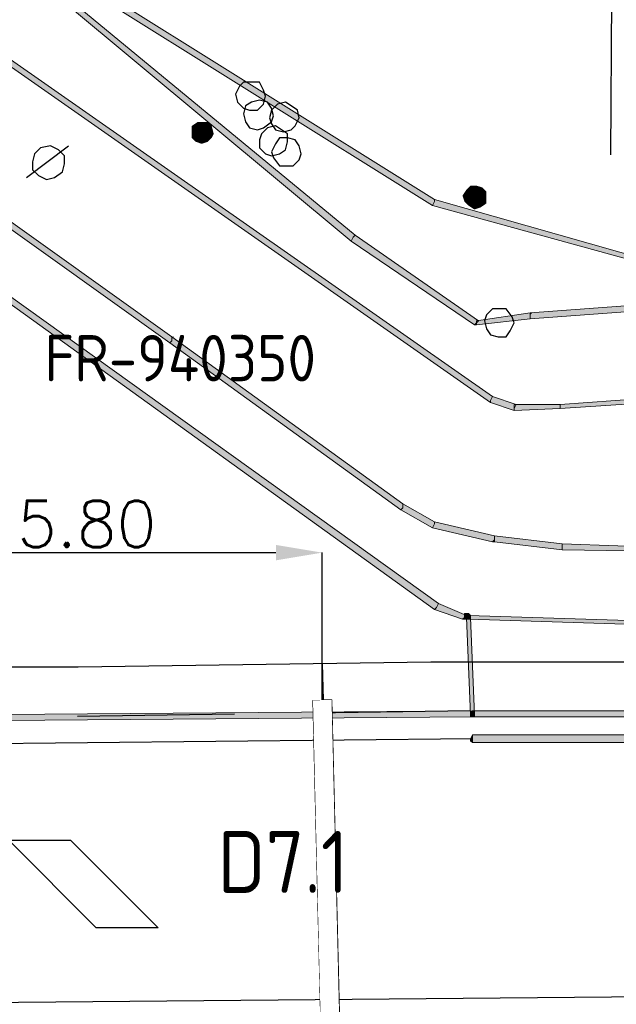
# Model space of a CAD drawing. Header units: millimetres. Extents: x -27 to 2301, y -256 to 766.
# Tile 60 of 97: x 267 to 276, y 85 to 100. Entities that reach past the tile are written whole.
import ezdxf

# ---------------------------------------------------------------- set-up
doc = ezdxf.new("R2010")
doc.units = ezdxf.units.MM
doc.set_wipeout_variables(frame=1)
doc.linetypes.add('DASHED', pattern=[19.05, 12.7, -6.35])
for name, color, linetype in [('SIV-ONDERGROND-ALG', 251, 'Continuous'), ('SIV-VRI-DETECTIE', 4, 'Continuous'), ('SIV-VRI-KABEL', 3, 'Continuous'), ('SIV-VRI-MAATVOERING', 7, 'Continuous'), ('SIV-VRI-MANTELBUIS', 1, 'Continuous'), ('SIV-WEGMARKERING', 7, 'Continuous'), ('WEG-XX-TEKST25', 2, 'Continuous')]:
    doc.layers.add(name, color=color, linetype=linetype)
doc.styles.add('ISO', font='ISO.shx')
doc.styles.get("Standard").update_dxf_attribs({"font": 'txt.shx'})
doc.dimstyles.get("Standard").update_dxf_attribs({"dimtxt": 0.18, "dimasz": 0.18, "dimexe": 0.18, "dimexo": 0.0625, "dimgap": 0.09, "dimtad": 0, "dimtih": 1, "dimtoh": 1, "dimzin": 0, "dimdsep": 46, "dimtxsty": 'Standard', "dimcen": 0.09, "dimadec": 0, "dimazin": 0, "dimtfac": 1, "dimtofl": 0, "dimtmove": 0, "dimatfit": 3, "dimfxl": 1, "dimtolj": 1, "dimtzin": 0, "dimarcsym": 0})

# ---------------------------------------------------------------- blocks, each defined once
blk = doc.blocks.new('2x1r')
at = {"layer": 'SIV-VRI-DETECTIE'}
for p, q in [((0, 0), (-1.414, 1.414)), ((-1.414, 1.414), (-0.414, 1.414)), ((-0.414, 1.414), (1, 0)), ((1, 0), (0, 0))]:
    blk.add_line(p, q, dxfattribs=at)
blk = doc.blocks.new('*D49')
at = {"layer": 'Defpoints', "color": 0}
for p in [(271.478, 91.835), (265.678, 88.742), (271.478, 88.742)]:
    blk.add_point(p, dxfattribs=at)
at = {"layer": 'SIV-VRI-MAATVOERING', "color": 0, "lineweight": -2}
for p, q in [((265.678, 88.805), (265.678, 91.835)), ((266.428, 91.835), (270.728, 91.835)), ((271.478, 88.805), (271.478, 91.835))]:
    blk.add_line(p, q, dxfattribs=at)
at = {"layer": 'SIV-VRI-MAATVOERING', "color": 0}
for points in [[(266.428, 91.96), (266.428, 91.71), (265.678, 91.835)], [(270.728, 91.96), (270.728, 91.71), (271.478, 91.835)]]:
    blk.add_solid(points, dxfattribs=at)
at = {"layer": 'SIV-VRI-MAATVOERING', "color": 0, "insert": (267.671, 92.3), "char_height": 0.75, "attachment_point": 5}
blk.add_mtext('\\A1;5.80', dxfattribs=at)

msp = doc.modelspace()

# ---------------------------------------------------------------- hatches: boundary and pattern name
at = {"layer": 'SIV-ONDERGROND-ALG'}
h = msp.add_hatch(color=256, dxfattribs=at)
h.dxf.hatch_style = 2
h.paths.add_polyline_path([(263.805, 101.597), (263.773, 101.564), (274.195, 94.263), (274.195, 94.295), (274.227, 94.359), (263.837, 101.629)])
h = msp.add_hatch(color=256, dxfattribs=at)
h.dxf.hatch_style = 2
h.paths.add_polyline_path([(273.294, 97.512), (273.294, 97.544), (267.633, 101.082), (267.633, 101.05), (267.601, 100.986), (273.262, 97.447)])
h = msp.add_hatch(color=256, dxfattribs=at)
h.dxf.hatch_style = 2
h.paths.add_polyline_path([(267.343, 100.76), (267.311, 100.728), (271.943, 96.868), (271.975, 96.933), (272.007, 96.965), (267.376, 100.793)])
h = msp.add_hatch(color=256, dxfattribs=at)
h.dxf.hatch_style = 2
h.paths.add_polyline_path([(269.466, 98.798), (269.37, 98.734), (269.563, 98.637)])
h = msp.add_hatch(color=256, dxfattribs=at)
h.dxf.hatch_style = 2
h.paths.add_polyline_path([(269.37, 98.734), (269.37, 98.637), (269.563, 98.637)])
h = msp.add_hatch(color=256, dxfattribs=at)
h.dxf.hatch_style = 2
h.paths.add_polyline_path([(269.563, 98.798), (269.466, 98.798), (269.563, 98.637)])
h = msp.add_hatch(color=256, dxfattribs=at)
h.dxf.hatch_style = 2
h.paths.add_polyline_path([(269.691, 98.734), (269.627, 98.798), (269.563, 98.637)])
h = msp.add_hatch(color=256, dxfattribs=at)
h.dxf.hatch_style = 2
h.paths.add_polyline_path([(269.627, 98.798), (269.563, 98.798), (269.563, 98.637)])
h = msp.add_hatch(color=256, dxfattribs=at)
h.dxf.hatch_style = 2
h.paths.add_polyline_path([(269.724, 98.605), (269.691, 98.734), (269.563, 98.637)])
h = msp.add_hatch(color=256, dxfattribs=at)
h.dxf.hatch_style = 2
h.paths.add_polyline_path([(269.37, 98.637), (269.37, 98.541), (269.563, 98.637)])
h = msp.add_hatch(color=256, dxfattribs=at)
h.dxf.hatch_style = 2
h.paths.add_polyline_path([(269.37, 98.541), (269.434, 98.477), (269.563, 98.637)])
h = msp.add_hatch(color=256, dxfattribs=at)
h.dxf.hatch_style = 2
h.paths.add_polyline_path([(269.434, 98.477), (269.531, 98.444), (269.563, 98.637)])
h = msp.add_hatch(color=256, dxfattribs=at)
h.dxf.hatch_style = 2
h.paths.add_polyline_path([(269.531, 98.444), (269.627, 98.477), (269.563, 98.637)])
h = msp.add_hatch(color=256, dxfattribs=at)
h.dxf.hatch_style = 2
h.paths.add_polyline_path([(269.627, 98.477), (269.691, 98.541), (269.563, 98.637)])
h = msp.add_hatch(color=256, dxfattribs=at)
h.dxf.hatch_style = 2
h.paths.add_polyline_path([(269.691, 98.541), (269.724, 98.605), (269.563, 98.637)])
h = msp.add_hatch(color=256, dxfattribs=at)
h.dxf.hatch_style = 2
h.paths.add_polyline_path([(264.995, 98.155), (264.963, 98.123), (269.016, 95.228), (269.048, 95.26), (269.048, 95.324), (264.995, 98.219)])
h = msp.add_hatch(color=256, dxfattribs=at)
h.dxf.hatch_style = 2
h.paths.add_polyline_path([(273.873, 97.769), (273.809, 97.705), (273.937, 97.576)])
h = msp.add_hatch(color=256, dxfattribs=at)
h.dxf.hatch_style = 2
h.paths.add_polyline_path([(273.969, 97.769), (273.873, 97.769), (273.937, 97.576)])
h = msp.add_hatch(color=256, dxfattribs=at)
h.dxf.hatch_style = 2
h.paths.add_polyline_path([(274.066, 97.737), (273.969, 97.769), (273.937, 97.576)])
h = msp.add_hatch(color=256, dxfattribs=at)
h.dxf.hatch_style = 2
h.paths.add_polyline_path([(274.13, 97.672), (274.066, 97.737), (273.937, 97.576)])
h = msp.add_hatch(color=256, dxfattribs=at)
h.dxf.hatch_style = 2
h.paths.add_polyline_path([(273.809, 97.705), (273.744, 97.608), (273.937, 97.576)])
h = msp.add_hatch(color=256, dxfattribs=at)
h.dxf.hatch_style = 2
h.paths.add_polyline_path([(273.744, 97.608), (273.776, 97.512), (273.937, 97.576)])
h = msp.add_hatch(color=256, dxfattribs=at)
h.dxf.hatch_style = 2
h.paths.add_polyline_path([(274.13, 97.576), (274.13, 97.672), (273.937, 97.576)])
h = msp.add_hatch(color=256, dxfattribs=at)
h.dxf.hatch_style = 2
h.paths.add_polyline_path([(276.768, 96.515), (276.8, 96.547), (273.294, 97.544), (273.294, 97.512), (273.262, 97.447), (276.768, 96.482)])
h = msp.add_hatch(color=256, dxfattribs=at)
h.dxf.hatch_style = 2
h.paths.add_polyline_path([(273.776, 97.512), (273.841, 97.447), (273.937, 97.576)])
h = msp.add_hatch(color=256, dxfattribs=at)
h.dxf.hatch_style = 2
h.paths.add_polyline_path([(273.841, 97.447), (273.937, 97.383), (273.937, 97.576)])
h = msp.add_hatch(color=256, dxfattribs=at)
h.dxf.hatch_style = 2
h.paths.add_polyline_path([(273.937, 97.383), (274.034, 97.415), (273.937, 97.576)])
h = msp.add_hatch(color=256, dxfattribs=at)
h.dxf.hatch_style = 2
h.paths.add_polyline_path([(274.034, 97.415), (274.13, 97.48), (273.937, 97.576)])
h = msp.add_hatch(color=256, dxfattribs=at)
h.dxf.hatch_style = 2
h.paths.add_polyline_path([(274.13, 97.48), (274.13, 97.576), (273.937, 97.576)])
h = msp.add_hatch(color=256, dxfattribs=at)
h.dxf.hatch_style = 2
h.paths.add_polyline_path([(271.975, 96.933), (271.943, 96.868), (273.937, 95.517), (273.969, 95.55), (274.002, 95.582), (272.007, 96.965)])
h = msp.add_hatch(color=256, dxfattribs=at)
h.dxf.hatch_style = 2
h.paths.add_polyline_path([(274.838, 95.646), (274.838, 95.614), (284.873, 96.354), (284.873, 96.45), (274.838, 95.71)])
h = msp.add_hatch(color=256, dxfattribs=at)
h.dxf.hatch_style = 2
h.paths.add_polyline_path([(273.326, 90.95), (273.358, 91.014), (266.443, 95.968), (266.411, 95.903), (266.411, 95.871), (273.294, 90.918)])
h = msp.add_hatch(color=256, dxfattribs=at)
h.dxf.hatch_style = 2
h.paths.add_polyline_path([(273.969, 95.55), (273.969, 95.517), (274.838, 95.614), (274.838, 95.71), (273.969, 95.582)])
h = msp.add_hatch(color=256, dxfattribs=at)
h.dxf.hatch_style = 2
h.paths.add_polyline_path([(274.838, 95.71), (274.87, 95.71), (274.838, 95.678)])
h = msp.add_hatch(color=256, dxfattribs=at)
h.dxf.hatch_style = 2
h.paths.add_polyline_path([(273.937, 95.517), (273.969, 95.517), (273.969, 95.55)])
h = msp.add_hatch(color=256, dxfattribs=at)
h.dxf.hatch_style = 2
h.paths.add_polyline_path([(269.048, 95.26), (269.016, 95.228), (272.747, 92.526), (272.779, 92.558), (272.779, 92.623), (269.048, 95.324)])
h = msp.add_hatch(color=256, dxfattribs=at)
h.dxf.hatch_style = 2
h.paths.add_polyline_path([(269.048, 95.324), (269.08, 95.324), (269.048, 95.292)])
h = msp.add_hatch(color=256, dxfattribs=at)
h.dxf.hatch_style = 2
h.paths.add_polyline_path([(275.32, 94.199), (275.32, 94.167), (280.242, 94.488), (280.242, 94.585), (275.32, 94.231)])
h = msp.add_hatch(color=256, dxfattribs=at)
h.dxf.hatch_style = 2
h.paths.add_polyline_path([(274.195, 94.295), (274.195, 94.263), (274.581, 94.134), (274.581, 94.167), (274.613, 94.231), (274.227, 94.359)])
h = msp.add_hatch(color=256, dxfattribs=at)
h.dxf.hatch_style = 2
h.paths.add_polyline_path([(274.581, 94.167), (274.581, 94.134), (275.32, 94.167), (275.32, 94.231), (274.581, 94.231)])
h = msp.add_hatch(color=256, dxfattribs=at)
h.dxf.hatch_style = 2
h.paths.add_polyline_path([(272.779, 92.558), (272.747, 92.526), (273.262, 92.237), (273.294, 92.301), (273.294, 92.333), (272.779, 92.623)])
h = msp.add_hatch(color=256, dxfattribs=at)
h.dxf.hatch_style = 2
h.paths.add_polyline_path([(273.294, 92.301), (273.262, 92.237), (274.227, 92.011), (274.259, 92.044), (274.259, 92.108), (273.294, 92.333)])
h = msp.add_hatch(color=256, dxfattribs=at)
h.dxf.hatch_style = 2
h.paths.add_polyline_path([(274.227, 92.011), (274.259, 92.011), (274.259, 92.044)])
h = msp.add_hatch(color=256, dxfattribs=at)
h.dxf.hatch_style = 2
h.paths.add_polyline_path([(274.259, 92.044), (274.259, 92.011), (275.353, 91.883), (275.353, 91.979), (274.259, 92.108)])
h = msp.add_hatch(color=256, dxfattribs=at)
h.dxf.hatch_style = 2
h.paths.add_polyline_path([(275.353, 91.915), (275.353, 91.883), (277.154, 91.851), (277.154, 91.915), (275.353, 91.979)])
h = msp.add_hatch(color=256, dxfattribs=at)
h.dxf.hatch_style = 2
h.paths.add_polyline_path([(273.776, 90.789), (273.809, 90.821), (273.358, 91.014), (273.326, 90.95), (273.294, 90.918), (273.744, 90.757)])
h = msp.add_hatch(color=256, dxfattribs=at)
h.dxf.hatch_style = 2
h.paths.add_polyline_path([(273.776, 90.757), (273.744, 90.757), (273.776, 90.789)])
h = msp.add_hatch(color=256, dxfattribs=at)
h.dxf.hatch_style = 2
h.paths.add_polyline_path([(273.841, 90.789), (273.841, 90.853), (273.776, 90.853), (273.776, 90.757), (273.841, 90.757)])
h = msp.add_hatch(color=256, dxfattribs=at)
h.dxf.hatch_style = 2
h.paths.add_polyline_path([(273.809, 90.789), (273.809, 90.821), (273.873, 90.821), (273.873, 90.789), (273.841, 90.789)])
h = msp.add_hatch(color=256, dxfattribs=at)
h.dxf.hatch_style = 2
h.paths.add_polyline_path([(273.841, 90.757), (273.809, 90.757), (273.809, 90.821), (273.841, 90.821), (273.841, 90.789)])
h = msp.add_hatch(color=256, dxfattribs=at)
h.dxf.hatch_style = 2
h.paths.add_polyline_path([(273.841, 90.789), (273.809, 90.789), (273.873, 89.213), (273.937, 89.213), (273.873, 90.789)])
h = msp.add_hatch(color=256, dxfattribs=at)
h.dxf.hatch_style = 2
h.paths.add_polyline_path([(273.841, 90.853), (273.873, 90.821), (273.873, 90.757), (273.841, 90.757), (273.841, 90.789)])
h = msp.add_hatch(color=256, dxfattribs=at)
h.dxf.hatch_style = 2
h.paths.add_polyline_path([(273.841, 90.789), (273.841, 90.757), (281.946, 90.5), (281.946, 90.564), (273.841, 90.821)])
h = msp.add_hatch(color=256, dxfattribs=at)
h.dxf.hatch_style = 2
h.paths.add_polyline_path([(273.905, 89.213), (273.905, 89.277), (261.457, 89.181), (261.457, 89.084), (273.905, 89.181)])
h = msp.add_hatch(color=256, dxfattribs=at)
h.dxf.hatch_style = 2
h.paths.add_polyline_path([(273.905, 89.181), (273.873, 89.213), (273.873, 89.245), (273.905, 89.277), (273.905, 89.213)])
h = msp.add_hatch(color=256, dxfattribs=at)
h.dxf.hatch_style = 2
h.paths.add_polyline_path([(273.937, 89.213), (273.937, 89.181), (273.873, 89.181), (273.873, 89.213), (273.905, 89.213)])
h = msp.add_hatch(color=256, dxfattribs=at)
h.dxf.hatch_style = 2
h.paths.add_polyline_path([(273.905, 89.277), (273.937, 89.245), (273.937, 89.213), (273.905, 89.181), (273.905, 89.213)])
h = msp.add_hatch(color=256, dxfattribs=at)
h.dxf.hatch_style = 2
h.paths.add_polyline_path([(278.054, 89.213), (278.054, 89.277), (273.905, 89.277), (273.905, 89.181), (278.054, 89.181)])
h = msp.add_hatch(color=256, dxfattribs=at)
h.dxf.hatch_style = 2
h.paths.add_polyline_path([(273.905, 88.763), (273.873, 88.795), (273.873, 88.827), (273.905, 88.891), (273.905, 88.827)])
h = msp.add_hatch(color=256, dxfattribs=at)
h.dxf.hatch_style = 2
h.paths.add_polyline_path([(278.054, 88.827), (278.054, 88.891), (273.905, 88.891), (273.905, 88.763), (278.054, 88.763)])

# ---------------------------------------------------------------- linework, layer by layer
at = {"layer": 'SIV-ONDERGROND-ALG', "lineweight": 5}
for points in [[(263.805, 101.597), (263.773, 101.564), (274.195, 94.263), (274.195, 94.295), (274.227, 94.359), (263.837, 101.629), (263.805, 101.597)], [(273.294, 97.512), (273.294, 97.544), (267.633, 101.082), (267.633, 101.05), (267.601, 100.986), (273.262, 97.447), (273.294, 97.512)], [(267.343, 100.76), (267.311, 100.728), (271.943, 96.868), (271.975, 96.933), (272.007, 96.965), (267.376, 100.793), (267.343, 100.76)], [(264.995, 98.155), (264.963, 98.123), (269.016, 95.228), (269.048, 95.26), (269.048, 95.324), (264.995, 98.219), (264.995, 98.155)], [(276.768, 96.515), (276.8, 96.547), (273.294, 97.544), (273.294, 97.512), (273.262, 97.447), (276.768, 96.482), (276.768, 96.515)], [(271.975, 96.933), (271.943, 96.868), (273.937, 95.517), (273.969, 95.55), (274.002, 95.582), (272.007, 96.965), (271.975, 96.933)], [(271.943, 96.868), (271.943, 96.868)], [(274.838, 95.646), (274.838, 95.614), (284.873, 96.354), (284.873, 96.45), (274.838, 95.71), (274.838, 95.646)], [(273.326, 90.95), (273.358, 91.014), (266.443, 95.968), (266.411, 95.903), (266.411, 95.871), (273.294, 90.918), (273.326, 90.95)], [(273.969, 95.55), (273.969, 95.517), (274.838, 95.614), (274.838, 95.71), (273.969, 95.582), (273.969, 95.55)], [(273.937, 95.517), (273.969, 95.517)], [(269.048, 95.26), (269.016, 95.228), (272.747, 92.526), (272.779, 92.558), (272.779, 92.623), (269.048, 95.324), (269.048, 95.26)], [(275.32, 94.199), (275.32, 94.167), (280.242, 94.488), (280.242, 94.585), (275.32, 94.231), (275.32, 94.199)], [(274.195, 94.295), (274.195, 94.263), (274.581, 94.134), (274.581, 94.167), (274.613, 94.231), (274.227, 94.359), (274.195, 94.295)], [(274.581, 94.167), (274.581, 94.134), (275.32, 94.167), (275.32, 94.231), (274.581, 94.231), (274.581, 94.167)], [(274.581, 94.134), (274.581, 94.134)], [(272.779, 92.558), (272.747, 92.526), (273.262, 92.237), (273.294, 92.301), (273.294, 92.333), (272.779, 92.623), (272.779, 92.558)], [(273.294, 92.301), (273.262, 92.237), (274.227, 92.011), (274.259, 92.044), (274.259, 92.108), (273.294, 92.333), (273.294, 92.301)], [(274.227, 92.011), (274.259, 92.011)], [(274.259, 92.044), (274.259, 92.011), (275.353, 91.883), (275.353, 91.979), (274.259, 92.108), (274.259, 92.044)], [(275.353, 91.915), (275.353, 91.883), (277.154, 91.851), (277.154, 91.915), (275.353, 91.979), (275.353, 91.915)], [(273.776, 90.789), (273.809, 90.821), (273.358, 91.014), (273.326, 90.95), (273.294, 90.918), (273.744, 90.757), (273.776, 90.789)], [(273.776, 90.757), (273.744, 90.757)], [(273.841, 90.789), (273.841, 90.853), (273.776, 90.853), (273.776, 90.757), (273.841, 90.757), (273.841, 90.789)], [(273.809, 90.789), (273.809, 90.821), (273.873, 90.821), (273.873, 90.789)], [(273.841, 90.757), (273.809, 90.757), (273.809, 90.821), (273.841, 90.821)], [(273.841, 90.789), (273.809, 90.789), (273.873, 89.213), (273.937, 89.213), (273.873, 90.789), (273.841, 90.789)], [(273.841, 90.853), (273.873, 90.821), (273.873, 90.757), (273.841, 90.757)], [(273.841, 90.789), (273.841, 90.757), (281.946, 90.5), (281.946, 90.564), (273.841, 90.821), (273.841, 90.789)], [(273.905, 89.213), (273.905, 89.277), (261.457, 89.181), (261.457, 89.084), (273.905, 89.181), (273.905, 89.213)], [(273.905, 89.181), (273.873, 89.213), (273.873, 89.245), (273.905, 89.277)], [(273.937, 89.213), (273.937, 89.181), (273.873, 89.181), (273.873, 89.213)], [(273.905, 89.277), (273.937, 89.245), (273.937, 89.213), (273.905, 89.181)], [(278.054, 89.213), (278.054, 89.277), (273.905, 89.277), (273.905, 89.181), (278.054, 89.181), (278.054, 89.213)], [(273.905, 88.763), (273.873, 88.795), (273.873, 88.827), (273.905, 88.891)], [(278.054, 88.827), (278.054, 88.891), (273.905, 88.891), (273.905, 88.763), (278.054, 88.763), (278.054, 88.827)]]:
    msp.add_lwpolyline(points, dxfattribs=at)
at = {"layer": 'SIV-ONDERGROND-ALG', "lineweight": 25}
for points in [[(270.56, 99.216), (270.528, 99.313), (270.463, 99.442), (270.335, 99.442), (270.206, 99.442), (270.142, 99.377), (270.077, 99.249), (270.11, 99.12), (270.206, 99.023), (270.303, 98.991), (270.431, 98.991), (270.528, 99.088), (270.56, 99.216)], [(270.689, 98.895), (270.656, 99.023), (270.592, 99.12), (270.463, 99.152), (270.335, 99.12), (270.238, 99.056), (270.206, 98.927), (270.238, 98.798), (270.303, 98.702), (270.431, 98.67), (270.528, 98.702), (270.656, 98.798), (270.689, 98.895)], [(271.107, 98.863), (271.075, 98.991), (270.978, 99.056), (270.882, 99.12), (270.753, 99.088), (270.656, 98.991), (270.624, 98.863), (270.656, 98.766), (270.721, 98.67), (270.849, 98.637), (270.978, 98.67), (271.042, 98.734), (271.107, 98.863)], [(270.914, 98.477), (270.914, 98.605), (270.817, 98.67), (270.721, 98.734), (270.592, 98.702), (270.496, 98.605), (270.463, 98.509), (270.463, 98.38), (270.56, 98.284), (270.656, 98.251), (270.785, 98.284), (270.882, 98.348), (270.914, 98.477)], [(271.139, 98.284), (271.107, 98.412), (271.042, 98.509), (270.914, 98.541), (270.785, 98.541), (270.721, 98.444), (270.656, 98.316), (270.689, 98.219), (270.785, 98.091), (270.882, 98.091), (271.01, 98.091), (271.107, 98.187), (271.139, 98.284)], [(266.7, 97.898), (267.376, 98.412)], [(267.279, 97.994), (267.311, 98.123), (267.311, 98.251), (267.215, 98.348), (267.086, 98.412), (266.925, 98.38), (266.829, 98.284), (266.797, 98.155), (266.797, 98.026), (266.893, 97.93), (267.022, 97.865), (267.15, 97.898), (267.279, 97.994)], [(274.581, 95.55), (274.548, 95.646), (274.452, 95.775), (274.323, 95.775), (274.227, 95.775), (274.13, 95.678), (274.098, 95.582), (274.13, 95.453), (274.195, 95.357), (274.323, 95.324), (274.452, 95.324), (274.516, 95.421), (274.581, 95.55)], [(273.905, 88.827), (261.457, 88.698)]]:
    msp.add_lwpolyline(points, dxfattribs=at)
at = {"layer": 'SIV-VRI-KABEL'}
for points in [[(259.384, 89.987), (267.533, 89.987), (273.233, 90.068), (287.533, 90.068), (307.533, 90.177), (327.233, 89.844), (329.82, 89.853), (382.108, 87.418), (404.737, 87.011), (404.737, 87.011)], [(271.478, 90.043), (271.493, 89.451), (272.179, 60.061), (272.179, 60.061), (272.179, 60.061)]]:
    msp.add_lwpolyline(points, dxfattribs=at)
at = {"layer": 'SIV-VRI-MAATVOERING'}
msp.add_line((276.144, 98.266), (276.206, 112.541), dxfattribs=at)
at = {"layer": 'SIV-VRI-MAATVOERING', "linetype": 'DASHED', "ltscale": 0.2}
msp.add_line((273.87, 89.277), (239.52, 88.789), dxfattribs=at)
at = {"layer": 'SIV-VRI-MANTELBUIS'}
for p, q in [((271.328, 89.447), (271.478, 89.451)), ((271.328, 89.447), (271.992, 61.643)), ((271.628, 89.454), (271.478, 89.451)), ((271.628, 89.454), (272.292, 61.65))]:
    msp.add_line(p, q, dxfattribs=at)
at = {"layer": 'SIV-WEGMARKERING', "lineweight": 25}
msp.add_lwpolyline([(264.77, 84.549), (375.547, 85.546)], dxfattribs=at)

# ---------------------------------------------------------------- block references
at = {"layer": 'SIV-VRI-DETECTIE'}
msp.add_blockref('2x1r', (267.825, 85.772), dxfattribs=at)

# ---------------------------------------------------------------- texts
at = {"layer": 'WEG-XX-TEKST25', "color": 2, "linetype": 'Continuous', "style": 'ISO'}
msp.add_text('FR-940350', height=0.75, rotation=360, dxfattribs=at).set_placement((266.988, 94.604))

# ---------------------------------------------------------------- dimensions: what is measured, and where the dimension line sits
at = {"layer": 'SIV-VRI-MAATVOERING'}
dim = msp.add_linear_dim(base=(271.478, 91.835), p1=(265.678, 88.742), p2=(271.478, 88.742), angle=0, dimstyle='Standard', override={"dimtxt": 0.75, "dimasz": 0.75, "dimexe": 0, "dimtad": 1, "dimtih": 0, "dimtoh": 0, "dimcen": 1}, dxfattribs=at)
dim.commit()
dim.dimension.update_dxf_attribs({"geometry": '*D49', "text_midpoint": (267.671, 91.835), "dimtype": 161})

# ---------------------------------------------------------------- next in the draw order: wipeouts: each hides what was drawn before it
msp.add_wipeout([(271.328, 89.447), (271.628, 89.455), (272.293, 61.65), (271.992, 61.643)]).dxf.layer = 'SIV-VRI-MANTELBUIS'

# ---------------------------------------------------------------- next in the draw order: texts
at = {"layer": 'SIV-VRI-DETECTIE', "linetype": 'Continuous', "style": 'ISO'}
msp.add_text('D7.1', height=1, rotation=360, dxfattribs=at).set_placement((269.787, 86.335))

doc.saveas('drawing.dxf')
